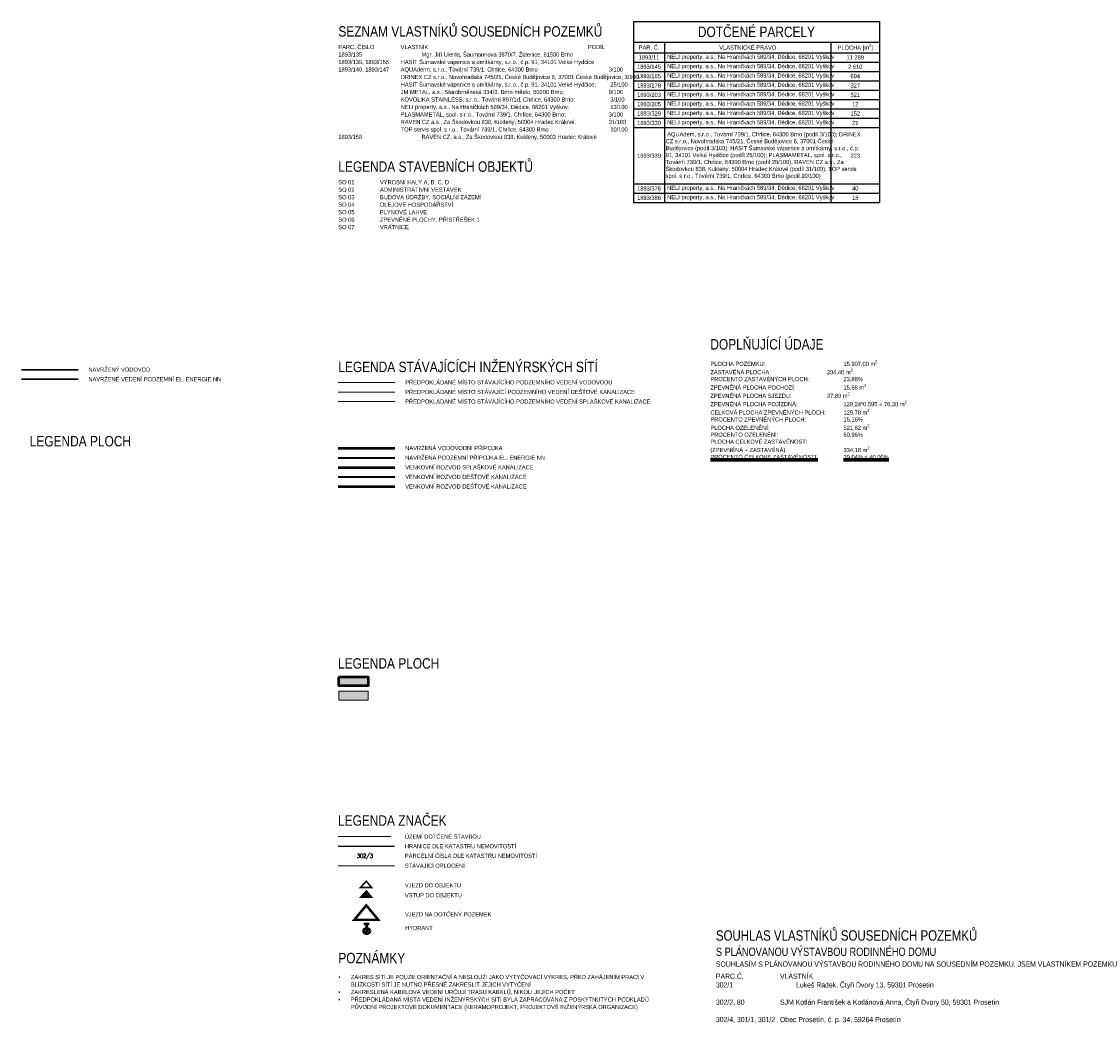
# Model space of a CAD drawing. Header units: millimetres. Extents: x -594446 to -568348, y -1168850 to -1168131.
# Tile 11 of 17: x -593340 to -593288, y -1168374 to -1168325. Entities that reach past the tile are written whole.
import ezdxf
from ezdxf.enums import TextEntityAlignment as Align

# ---------------------------------------------------------------- set-up
doc = ezdxf.new("R2010")
doc.units = ezdxf.units.MM
doc.linetypes.add('DASHED', pattern=[19.05, 12.7, -6.35])
doc.layers.get('0').update_dxf_attribs({"color": 250})
for name, color, linetype, lineweight in [('geo katastr', 5, 'Continuous', 0), ('N_legenda', 7, 'Continuous', 13), ('N_popis', 10, 'Continuous', 13), ('S_tlustá', 220, 'Continuous', 50), ('taf katastr_objekty', 211, 'Continuous', 18), ('taf oploceni', 252, 'PLOTDRTO', 13), ('taf popis', 7, 'Continuous', 18)]:
    doc.layers.add(name, color=color, linetype=linetype, lineweight=lineweight)
doc.layers.add('HYDRANT', color=5, linetype='Continuous')
for name, color, linetype, lineweight, true_color in [('IS_elektro NN', 7, '_EL_VEDENI_NN_PODZ', 0, 0xfa0000), ('IS_Stávající', 7, 'Continuous', 5, 0x007a00), ('IS_voda', 7, '_VODA_PITNA_PODZ', 0, 0x00aaff), ('Sit_hranice dotčeného území', 7, 'DASHED', 100, 0xfa00fa), ('taf drenaz', 7, 'Continuous', 70, 0xb3b3b3), ('taf plocha_nový stav', 7, 'Continuous', 20, 0xfedfd7), ('taf_IS_N_el NN_podzemni', 7, 'SILVNNO', 40, 0xff0582), ('taf_IS_N_rozvod_dešťová kanalizace', 7, 'KANVDVO', 40, 0x994d00), ('taf_IS_N_rozvod_splašková kanalizace', 7, 'KANVSVO', 40, 0x7a3d00), ('taf_IS_N_vodovod_rozvod', 7, 'VODVPITO', 40, 0x1565f9)]:
    doc.layers.add(name, color=color, linetype=linetype, lineweight=lineweight, true_color=true_color)
doc.layers.add('X_pomocná', color=40, linetype='Continuous', lineweight=70, plot=False)
doc.styles.add('AT_NADPIS 1', font='ARIALN.TTF', dxfattribs={"height": 5})
doc.styles.add('AT_popis', font='ARIALN.TTF', dxfattribs={"height": 2})
doc.styles.get("Standard").update_dxf_attribs({"font": 'ARIALN.TTF'})
doc.styles.add('STANDARD_NAROW', font='ARIALN.TTF')
doc.styles.add('TE', font='simplex.shx', dxfattribs={"width": 0.8})
doc.linetypes.add('_EL_VEDENI_NN_PODZ', pattern='A,1.38,-0.59,[109,cadkon.shx,S=0.2,R=0,X=0,Y=0],-1.97', length=3.94)
doc.linetypes.add('_KANALIZACE_DESTOVA_PODZ', pattern='A,1,-0.5,[102,CADKON.SHX,S=0.15,R=0,X=0,Y=0.15],-0.15,[106,CADKON.SHX,S=0.15,R=0,X=0.3,Y=0],0.857,-0.45', length=2.957)
doc.linetypes.add('_KANALIZACE_PLAST_PL', pattern='A,1,[130,CADKON.SHX,S=5,R=0,X=0,Y=5],-5,94', length=100)
doc.linetypes.add('_KANALIZACE_SPLASKOVA_PODZ', pattern='A,1,-0.5,[102,CADKON.SHX,S=0.15,R=0,X=0,Y=0.15],-0.15,[102,CADKON.SHX,S=0.15,R=0,X=0.6,Y=0.15],0.857,-0.45', length=2.957)
doc.linetypes.add('_VODA_PITNA_PODZ', pattern='A,1,-0.5,[117,CADKON.SHX,S=0.0375,R=0,X=0,Y=0],-1.5', length=3)
doc.linetypes.add('INTSYSLNK', pattern='A,5,-2,[133,ltypeshp.shx,S=1,R=0,X=-2,Y=0],5', length=12)
doc.linetypes.add('KANVDVO', pattern='A,7,-6.5,[8,civil.shx,S=1,R=0,X=0,Y=0],-6.5', length=20)
doc.linetypes.add('KANVSVO', pattern='A,7,-6.5,[9,civil.shx,S=1,R=0,X=0,Y=0],-6.5', length=20)
doc.linetypes.add('PLOTDRTO', pattern='A,5,[95,civil.shx,S=1,R=0,X=0,Y=0],10,[95,civil.shx,S=1,R=180,X=0,Y=0],5', length=20)
doc.linetypes.add('SILVNNO', pattern='A,7,-6.5,[28,civil.shx,S=1,R=0,X=0,Y=0],-6.5', length=20)
doc.linetypes.add('VODVPITO', pattern='A,7,-6.5,[2,civil.shx,S=1,R=0,X=0,Y=0],-6.5', length=20)

# ---------------------------------------------------------------- blocks, each defined once
blk = doc.blocks.new('*T12')
at = {"layer": 'N_legenda', "color": 0, "linetype": 'ByBlock', "lineweight": -2, "transparency": 16777216}
for p, q in [((0, 0), (11.833, 0)), ((0, 0), (0, -8.7)), ((11.833, 0), (11.833, -8.7)), ((0, -1), (11.833, -1)), ((1.5, -1), (1.5, -8.7)), ((9.5, -1), (9.5, -8.7)), ((0, -1.5), (11.833, -1.5)), ((0, -1.95), (11.833, -1.95)), ((0, -2.4), (11.833, -2.4)), ((0, -2.85), (11.833, -2.85)), ((0, -3.3), (11.833, -3.3)), ((0, -3.75), (11.833, -3.75)), ((0, -4.2), (11.833, -4.2)), ((0, -4.65), (11.833, -4.65)), ((0, -5.1), (11.833, -5.1)), ((0, -7.8), (11.833, -7.8)), ((0, -8.25), (11.833, -8.25)), ((0, -8.7), (11.833, -8.7))]:
    blk.add_line(p, q, dxfattribs=at)
at = {"layer": 'N_legenda', "color": 0, "transparency": 16777216, "style": 'AT_popis'}
for s, insert, char_height, width, attachment_point in [('DOTČENÉ PARCELY', (5.917, -0.5), 0.5, 11.73333, 5), ('PAR. Č.', (0.75, -1.25), 0.2, 1.4, 5), (' NELI property, a.s., Na Hraničkách 589/34, Dědice, 68201 Vyškov', (1.55, -1.725), 0.2, 7.9, 4), ('\\A1;PLOCHA [m{\\H0.7x;\\S2^ ;\\H1.4286x;]}', (10.667, -1.25), 0.2, 2.23333, 5), (' NELI property, a.s., Na Hraničkách 589/34, Dědice, 68201 Vyškov', (1.55, -2.175), 0.2, 7.9, 4), (' NELI property, a.s., Na Hraničkách 589/34, Dědice, 68201 Vyškov', (1.55, -2.625), 0.2, 7.9, 4), (' NELI property, a.s., Na Hraničkách 589/34, Dědice, 68201 Vyškov', (1.55, -3.075), 0.2, 7.9, 4), (' NELI property, a.s., Na Hraničkách 589/34, Dědice, 68201 Vyškov', (1.55, -3.525), 0.2, 7.9, 4), (' NELI property, a.s., Na Hraničkách 589/34, Dědice, 68201 Vyškov', (1.55, -3.975), 0.2, 7.9, 4), (' NELI property, a.s., Na Hraničkách 589/34, Dědice, 68201 Vyškov', (1.55, -4.425), 0.2, 7.9, 4), (' NELI property, a.s., Na Hraničkách 589/34, Dědice, 68201 Vyškov', (1.55, -4.875), 0.2, 7.9, 4), (' AQUAdem, s.r.o., Tovární 739/1, Chrlice, 64300 Brno (podíl 3/100); DRINEX CZ s.r.o., Novohradská 745/21, České Budějovice 6, 37001 České Budějovice (podíl 3/100); HASIT Šumavské vápenice a omítkárny, s.r.o., č.p. 91, 34101 Velké Hydčice (podíl 25/100); PLASMAMETAL, spol. s r.o., Tovární 739/1, Chrlice, 64300 Brno (podíl 28/100), RAVEN CZ a.s., Za Škodovkou 838, Kukleny, 50004 Hradec Králové (podíl 31/100), TOP servis spol. s r.o., Tovární 739/1, Chrlice, 64300 Brno (podíl 10/100)', (1.55, -6.45), 0.2, 7.9, 4), (' NELI property, a.s., Na Hraničkách 589/34, Dědice, 68201 Vyškov', (1.55, -8.025), 0.2, 7.9, 4), (' NELI property, a.s., Na Hraničkách 589/34, Dědice, 68201 Vyškov', (1.55, -8.475), 0.2, 7.9, 4)]:
    blk.add_mtext(s, dxfattribs=dict(at, insert=insert, char_height=char_height, width=width, attachment_point=attachment_point))
at = {"layer": 'N_legenda', "color": 0, "transparency": 16777216, "char_height": 0.2, "attachment_point": 5}
for s, insert, width in [('VLASTNICKÉ PRÁVO', (5.5, -1.25), 7.9), ('1893/145', (0.75, -2.175), 1.4), ('1893/11', (0.75, -1.725), 1.4), ('11 289', (10.667, -1.725), 2.23333), ('2 610', (10.667, -2.175), 2.23333), ('1893/165', (0.75, -2.625), 1.4), ('694', (10.667, -2.625), 2.23333), ('1893/178', (0.75, -3.075), 1.4), ('327', (10.667, -3.075), 2.23333), ('1893/203', (0.75, -3.525), 1.4), ('521', (10.667, -3.525), 2.23333), ('1893/205', (0.75, -3.975), 1.4), ('12', (10.667, -3.975), 2.23333), ('1893/329', (0.75, -4.425), 1.4), ('152', (10.667, -4.425), 2.23333), ('1893/330', (0.75, -4.875), 1.4), ('21', (10.667, -4.875), 2.23333), ('1893/339', (0.75, -6.45), 1.4), ('223', (10.667, -6.45), 2.23333), ('1893/376', (0.75, -8.025), 1.4), ('40', (10.667, -8.025), 2.23333), ('1893/386', (0.75, -8.475), 1.4), ('18', (10.667, -8.475), 2.23333)]:
    blk.add_mtext(s, dxfattribs=dict(at, insert=insert, width=width))

msp = doc.modelspace()

# ---------------------------------------------------------------- hatches: boundary and pattern name
at = {"layer": 'N_popis'}
msp.add_hatch(color=256, dxfattribs=at).paths.add_polyline_path([(-593323.694, -1168367.226), (-593323.973, -1168367.531), (-593323.437, -1168367.531)])
at = {"layer": 'taf katastr_objekty', "true_color": 0xc7c8ca}
h = msp.add_hatch(color=9, dxfattribs=at)
h.dxf.hatch_style = 1
h.paths.add_polyline_path([(-593323.613, -1168357.618), (-593325.022, -1168357.618), (-593325.022, -1168358.052), (-593323.613, -1168358.052)])
at = {"layer": 'taf plocha_nový stav'}
msp.add_hatch(color=256, dxfattribs=at).paths.add_polyline_path([(-593323.613, -1168356.925), (-593325.022, -1168356.925), (-593325.022, -1168357.359), (-593323.613, -1168357.359)])

# ---------------------------------------------------------------- linework, layer by layer
at = {"layer": 'geo katastr', "color": 5, "lineweight": -3, "true_color": 0x0000fa}
msp.add_line((-593325.06, -1168365.074), (-593322.342, -1168365.074), dxfattribs=at)
at = {"layer": 'geo katastr', "color": 5, "true_color": 0x0000fa, "flags": 128}
msp.add_lwpolyline([(-593325.022, -1168357.618), (-593323.613, -1168357.618), (-593323.613, -1168358.052), (-593325.022, -1168358.052)], close=True, dxfattribs=at)
at = {"layer": 'HYDRANT', "lineweight": 50}
for points in [[(-593323.565, -1168368.822), (-593323.818, -1168368.823)], [(-593323.58, -1168369.048), (-593323.783, -1168369.252)], [(-593323.682, -1168369.006), (-593323.682, -1168368.823)]]:
    msp.add_lwpolyline(points, dxfattribs=at)
msp.add_circle((-593323.682, -1168369.15), 0.144, dxfattribs=at)
at = {"layer": 'IS_elektro NN', "lineweight": 30, "ltscale": 0.5}
msp.add_line((-593340.277, -1168342.624), (-593337.559, -1168342.624), dxfattribs=at)
at = {"layer": 'IS_Stávající', "color": 5, "linetype": '_VODA_PITNA_PODZ', "ltscale": 0.5}
msp.add_line((-593325.045, -1168342.772), (-593322.327, -1168342.772), dxfattribs=at)
at = {"layer": 'IS_Stávající', "color": 15, "linetype": '_KANALIZACE_DESTOVA_PODZ', "ltscale": 0.5}
msp.add_line((-593325.045, -1168343.235), (-593322.327, -1168343.235), dxfattribs=at)
at = {"layer": 'IS_Stávající', "color": 15, "linetype": '_KANALIZACE_SPLASKOVA_PODZ', "ltscale": 0.5}
msp.add_line((-593325.045, -1168343.697), (-593322.327, -1168343.697), dxfattribs=at)
at = {"layer": 'IS_voda', "lineweight": 30, "ltscale": 0.5}
msp.add_line((-593340.277, -1168342.162), (-593337.559, -1168342.162), dxfattribs=at)
at = {"layer": 'N_popis', "ltscale": 10, "const_width": 0.075}
for points in [[(-593323.981, -1168367.059), (-593323.444, -1168367.059), (-593323.701, -1168366.754)], [(-593323.973, -1168367.531), (-593323.437, -1168367.531), (-593323.694, -1168367.226)]]:
    msp.add_lwpolyline(points, close=True, dxfattribs=at)
at = {"layer": 'S_tlustá'}
msp.add_lwpolyline([(-593325.022, -1168356.925), (-593323.613, -1168356.925), (-593323.613, -1168357.359), (-593325.022, -1168357.359)], close=True, dxfattribs=at)
at = {"layer": 'Sit_hranice dotčeného území', "linetype": 'DASHED', "lineweight": 20, "ltscale": 0.05, "const_width": 0.05}
msp.add_lwpolyline([(-593322.505, -1168364.612), (-593325.06, -1168364.612)], dxfattribs=at)
at = {"layer": 'taf drenaz', "color": 35, "linetype": '_KANALIZACE_PLAST_PL', "lineweight": 50, "ltscale": 0.02, "true_color": 0x9a734c}
msp.add_line((-593325.045, -1168347.782), (-593322.327, -1168347.782), dxfattribs=at)
at = {"layer": 'taf oploceni', "color": 7, "linetype": 'INTSYSLNK', "ltscale": 0.05}
msp.add_line((-593325.06, -1168366.013), (-593322.342, -1168366.013), dxfattribs=at)
at = {"layer": 'taf popis', "color": 1, "ltscale": 0.0015, "const_width": 0.12}
msp.add_lwpolyline([(-593323.701, -1168367.917), (-593324.277, -1168368.613), (-593323.701, -1168368.613), (-593323.125, -1168368.613), (-593323.701, -1168367.917)], dxfattribs=at)
at = {"layer": 'taf_IS_N_el NN_podzemni', "ltscale": 0.06}
msp.add_line((-593325.045, -1168346.396), (-593322.327, -1168346.396), dxfattribs=at)
at = {"layer": 'taf_IS_N_rozvod_dešťová kanalizace', "ltscale": 0.1}
msp.add_line((-593325.045, -1168347.32), (-593322.327, -1168347.32), dxfattribs=at)
at = {"layer": 'taf_IS_N_rozvod_splašková kanalizace', "lineweight": 50, "ltscale": 0.1}
msp.add_line((-593325.045, -1168346.858), (-593322.327, -1168346.858), dxfattribs=at)
at = {"layer": 'taf_IS_N_vodovod_rozvod', "lineweight": 50, "ltscale": 0.12}
msp.add_line((-593325.045, -1168345.933), (-593322.327, -1168345.933), dxfattribs=at)

# ---------------------------------------------------------------- block references
msp.add_blockref('*T12', (-593310.858, -1168325.422))

# ---------------------------------------------------------------- texts
at = {"layer": 'geo katastr', "color": 5, "lineweight": -3, "true_color": 0x0000fa, "style": 'TE', "width": 0.8}
msp.add_text('302/3', height=0.2, dxfattribs=at).set_placement((-593324.155, -1168365.536), align=Align.MIDDLE_LEFT)
at = {"layer": 'N_legenda'}
for s, height, style, p in [('LEGENDA STÁVAJÍCÍCH INŽENÝRSKÝCH SÍTÍ', 0.5, 'AT_NADPIS 1', (-593325.045, -1168342.277)), ('NAVRŽENÝ VODOVOD', 0.2, 'STANDARD_NAROW', (-593337.061, -1168342.259)), ('NAVRŽENÉ VEDENÍ PODZEMNÍ EL. ENERGIE NN', 0.2, 'STANDARD_NAROW', (-593337.061, -1168342.721)), ('PŘEDPOKLÁDANÉ MÍSTO STÁVAJÍCÍHO PODZEMNÍHO VEDENÍ VODOVODU', 0.2, 'AT_popis', (-593321.829, -1168342.869)), ('PŘEDPOKLÁDANÉ MÍSTO STÁVAJÍCÍ PODZEMNÍHO VEDENÍ DEŠŤOVÉ KANALIZACE ', 0.2, 'AT_popis', (-593321.829, -1168343.332)), ('PŘEDPOKLÁDANÉ MÍSTO STÁVAJÍCÍHO PODZEMNÍHO VEDENÍ SPLAŠKOVÉ KANALIZACE', 0.2, 'AT_popis', (-593321.829, -1168343.794)), ('LEGENDA PLOCH', 0.5, 'AT_NADPIS 1', (-593325.059, -1168356.533))]:
    msp.add_text(s, height=height, dxfattribs=dict(at, style=style)).set_placement(p)
at = {"layer": 'N_legenda', "style": 'AT_popis'}
for s, width, gutter_width, heights, insert, char_height, attachment_point, line_spacing_factor in [('\\A1;{\\H2x;SEZNAM VLASTNÍKŮ SOUSEDNÍCH POZEMKŮ\\H0.8x;\\P\\H0.5x;PARC. ČÍSLO^I^IVLASTNÍK^I^I^I^I^I^I^I^IPODÍL\\P1893/135^I^I^IMgr. Jiří Ulehla, Šaumannova 3870/7, Židenice, 61500 Brno^I^I^I\\P1893/139, 1893/155^IHASIT Šumavské vápenice a omítkárny, s.r.o., č.p. 91, 34101 Velké Hydčice^I^I\\P1893/140, 1893/147^IAQUAderm, s.r.o., Tovární 739/1, Chrlice, 64300 Brno ^I^I^I^I3/100\\P^I^I^IDRINEX CZ s.r.o., Novohradská 745/21, České Budějovice 6, 37001 České Budějovice;^I3/100\\P^I^I^IHASIT Šumavské vápenice a omítkárny, s.r.o., č.p. 91, 34101 Velké Hydčice;^I^I25/100\\P^I^I^IJM METAL, a.s., Starobrněnská 334/3, Brno-město, 60200 Brno;^I^I^I9/100\\P^I^I^IKOVOLIKA STAINLESS, s.r.o., Tovární 897/1d, Chrlice, 64300 Brno;^I^I^I3/100\\P^I^I^INELI property, a.s., Na Hraničkách 589/34, Dědice, 68201 Vyškov;^I^I^I13/100\\P^I^I^IPLASMAMETAL, spol. s r.o., Tovární 739/1, Chrlice, 64300 Brno;^I^I^I3/100\\P^I^I^IRAVEN CZ a.s., Za Škodovkou 838, Kukleny, 50004 Hradec Králové;^I^I31/100\\P^I^I^ITOP servis spol. s r.o., Tovární 739/1, Chrlice, 64300 Brno^I^I^I^I10/100\\P1893/158^I^I^IRAVEN CZ, a.s., Za Škodovkou 838, Kukleny, 50003 Hradec Králové}', 13.67551, 1, [7.346], (-593325.045, -1168325.648), 0.25, 1, 1.08), ('{\\H2x;LEGENDA STAVEBNÍCH OBJEKTŮ\\H0.8x;\\P\\H0.5x;SO 01^I^IVÝROBNÍ HALY A, B, C, D\\PSO 02^I^IADMINISTRATIVNÍ VESTAVEK\\PSO 03^I^IBUDOVA ÚDRŽBY, SOCIÁLNÍ ZÁZEMÍ\\PSO 04^I^IOLEJOVÉ HOSPODÁŘSTVÍ\\PSO 05^I^IPLYNOVÉ LAHVE\\PSO 06^I^IZPEVNĚNÉ PLOCHY, PŘÍSTŘEŠEK 1\\PSO 07^I^IVRÁTNICE}', 12.3243, 1, [0], (-593325.045, -1168332.148), 0.25, 1, 1.08), ('HYDRANT', 28.37773, 20, [0], (-593321.829, -1168369.003), 0.2, 4, 0.84), ('\\A1;\\pi-0.6,l0.6,t0.6;{\\fSymbol|b0|i0|c2|p18;·^I}ZÁKRES SÍTÍ JE POUZE ORIENTAČNÍ A NESLOUŽÍ JAKO VYTYČOVACÍ VÝKRES, PŘED ZAHÁJENÍM PRACÍ V BLÍZKOSTI SÍTÍ JE NUTNO PŘESNĚ ZAKRESLIT JEJICH VYTYČENÍ\\P{\\fSymbol|b0|i0|c2|p18;·^I}ZAKRESLENÁ KABELOVÁ VEDENÍ URČUJÍ TRASU KABELŮ, NIKOLI JEJICH POČET\\P{\\fSymbol|b0|i0|c2|p18;·^I}PŘEDPOKLÁDANÁ MÍSTA VEDENÍ INŽENÝRSKÝCH SÍTÍ BYLA ZAPRACOVÁNA Z POSKYTNUTÝCH PODKLADŮ PŮVODNÍ PROJEKTOVÉ DOKUMENTACE (KERAMOPROJEKT, PROJEKTOVĚ INŽENÝRSKÁ ORGANIZACE)', 13.14499, 20, [0], (-593325.045, -1168371.265), 0.2, 1, 1.08)]:
    msp.add_mtext_dynamic_manual_height_columns(s, width=width, gutter_width=gutter_width, heights=heights, dxfattribs=dict(at, insert=insert, char_height=char_height, attachment_point=attachment_point, line_spacing_factor=line_spacing_factor))
at = {"layer": 'N_legenda', "insert": (-593307.158, -1168340.692), "char_height": 0.5, "attachment_point": 1, "style": 'AT_NADPIS 1'}
msp.add_mtext_dynamic_manual_height_columns('DOPLŇUJÍCÍ ÚDAJE', width=8.169, gutter_width=20, heights=[0], dxfattribs=at)
at = {"layer": 'N_legenda', "char_height": 0.2, "width": 5.6383, "attachment_point": 4, "line_spacing_factor": 0.84, "style": 'AT_popis'}
for s, insert in [('ÚZEMÍ DOTČENÉ STAVBOU', (-593321.844, -1168364.612)), ('HRANICE DLE KATASTRU NEMOVITOSTÍ', (-593321.844, -1168365.074)), ('PARCELNÍ ČÍSLA DLE KATASTRU NEMOVITOSTÍ', (-593321.844, -1168365.536)), ('STÁVAJÍCÍ OPLOCENÍ', (-593321.844, -1168366.013)), ('VJEZD DO OBJEKTU', (-593321.844, -1168366.952)), ('VSTUP DO OBJEKTU', (-593321.844, -1168367.432)), ('VJEZD NA DOTČENÝ POZEMEK', (-593321.844, -1168368.351))]:
    msp.add_mtext(s, dxfattribs=dict(at, insert=insert))
at = {"layer": 'taf popis', "color": 0, "style": 'STANDARD_NAROW'}
for s, p in [('LEGENDA PLOCH', (-593339.882, -1168345.849)), ('LEGENDA ZNAČEK', (-593325.06, -1168364.087)), ('POZNÁMKY', (-593325.045, -1168370.701))]:
    msp.add_text(s, height=0.5, dxfattribs=at).set_placement(p)
at = {"layer": 'X_pomocná', "style": 'STANDARD_NAROW'}
for s, p in [('NAVRŽENÁ VODOVODNÍ PŘÍPOJKA', (-593321.829, -1168346.03)), ('NAVRŽENÁ PODZEMNÍ PŘÍPOJKA EL. ENERGIE NN', (-593321.829, -1168346.493)), ('VENKOVNÍ ROZVOD SPLAŠKOVÉ KANALIZACE', (-593321.829, -1168346.955)), ('VENKOVNÍ ROZVOD DEŠŤOVÉ KANALIZACE', (-593321.829, -1168347.417)), ('VENKOVNÍ ROZVOD DEŠŤOVÉ KANALIZACE', (-593321.829, -1168347.879))]:
    msp.add_text(s, height=0.2, dxfattribs=at).set_placement(p)
at = {"layer": 'X_pomocná', "insert": (-593307.155, -1168341.712), "char_height": 0.2, "attachment_point": 1, "style": 'STANDARD_NAROW'}
msp.add_mtext_dynamic_manual_height_columns('\\A1;{\\C0;PLOCHA POZEMKU:^I^I^I^I^I15 907,00 m\\H0.7x;\\S2^ ;\\H1.4286x;\\P}ZASTAVĚNÁ PLOCHA:^I^I^I^I204,40 m{\\H0.7x;\\S2^ ;}\\PPROCENTO ZASTAVĚNÝCH PLOCH:^I^I^I23,88%\\PZPEVNĚNÁ PLOCHA POCHOZÍ:^I^I^I15,68 m{\\H0.7x;\\S2^ ;}\\PZPEVNĚNÁ PLOCHA SJEZDU:^I^I^I37,80 m{\\H0.7x;\\S2^ ;}\\PZPEVNĚNÁ PLOCHA POJÍZDNÁ:^I^I^I128,24*0,595 = 76,30 m{\\H0.7x;\\S2^ ;}\\PCELKOVÁ PLOCHA ZPEVNĚNÝCH PLOCH:^I^I129,78 m{\\H0.7x;\\S2^ ;}\\PPROCENTO ZPEVNĚNÝCH PLOCH:^I^I^I15,16%\\PPLOCHA OZELENĚNÍ:^I^I^I^I^I521,82 m{\\H0.7x;\\S2^ ;}\\PPROCENTO OZELENĚNÍ:^I^I^I^I60,96%\\PPLOCHA CELKOVÉ ZASTAVĚNOSTI\\P(ZPEVNĚNÁ + ZASTAVĚNÁ):^I^I^I^I334,18 m{\\H0.7x;\\S2^ ;}\\P{\\LPROCENTO CELKOVÉ ZASTAVĚNOSTI:^I^I39,04% < 40,00%}', width=8.90175, gutter_width=20, heights=[0], dxfattribs=at)
at = {"layer": 'X_pomocná', "insert": (-593306.891, -1168369.116), "char_height": 0.2, "attachment_point": 1}
msp.add_mtext_dynamic_manual_height_columns('\\A1;{\\H2.5x;SOUHLAS VLASTNÍKŮ SOUSEDNÍCH POZEMKŮ\\P\\H0.8x;S PLÁNOVANOU VÝSTAVBOU RODINNÉHO DOMU\\P\\H0.625x;SOUHLASÍM S PLÁNOVANOU VÝSTAVBOU RODINNÉHO DOMU NA SOUSEDNÍM POZEMKU. JSEM VLASTNÍKEM POZEMKU\\P\\H0.4x;\\P\\H2.5x;PARC.Č.^I^I^IVLASTNÍK\\P302/1^I^I^I^I\\A0;Lukeš Radek, Čtyři Dvory 13, 59301 Prosetín\\P\\A1;\\P302/2, 80^I^I^I\\A0;SJM Kotlán František a Kotlánová Anna, Čtyři Dvory 50, 59301 Prosetín\\A1;\\P\\P302/4, 301/1, 301/2^I\\A0;Obec Prosetín, č. p. 34, 59264 Prosetín}', width=17.33928, gutter_width=12.5, heights=[0], dxfattribs=at)

doc.saveas('drawing.dxf')
